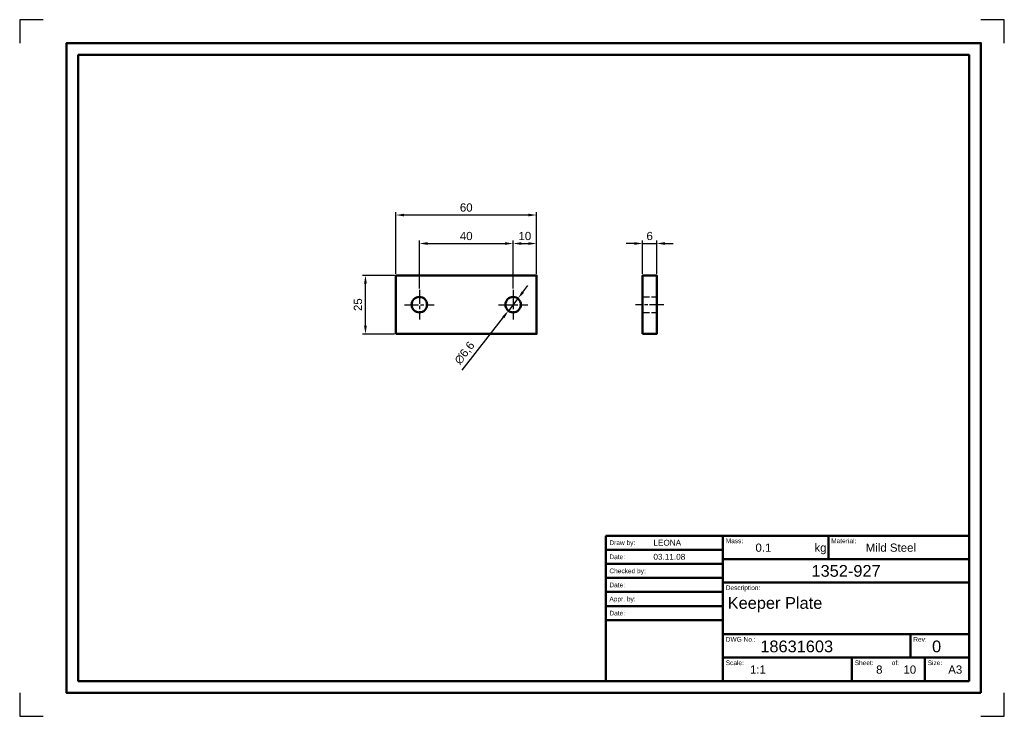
# Model space of a CAD drawing. Header units: millimetres. Extents: x 1512 to 1932, y 813 to 1110.
import ezdxf
from ezdxf.enums import TextEntityAlignment as Align

# ---------------------------------------------------------------- set-up
doc = ezdxf.new("R2010")
doc.units = ezdxf.units.MM
for name, pattern in [('AM_ISO02W050', [7.5, 6, -1.5]), ('AM_ISO02W050x2', [3.75, 3, -0.75]), ('AM_ISO08W050', [18, 12, -1.5, 3, -1.5]), ('AM_ISO08W050x2', [9, 6, -0.75, 1.5, -0.75])]:
    doc.linetypes.add(name, pattern=pattern)
for name, color, linetype, lineweight in [('Annotations', 3, 'Continuous', 25), ('Centerlines', 140, 'AM_ISO08W050', 25), ('Contour', 7, 'Continuous', 50), ('Hidden', 6, 'AM_ISO02W050', 25), ('Titleblock', 5, 'Continuous', 50)]:
    doc.layers.add(name, color=color, linetype=linetype, lineweight=lineweight)
doc.layers.add('Paper', color=8, linetype='Continuous')
doc.styles.get("Standard").update_dxf_attribs({"font": 'ARIAL.TTF'})
doc.dimstyles.new('ISO-25', dxfattribs={"dimtxt": 3.5, "dimasz": 3.5, "dimexe": 1.25, "dimexo": 0.625, "dimgap": 1.4, "dimtad": 1, "dimtxsty": 'Standard', "dimcen": 0, "dimclrt": 1, "dimadec": 0, "dimazin": 0, "dimtfac": 1, "dimtmove": 0, "dimatfit": 3, "dimfxl": 1, "dimarcsym": 0})

# ---------------------------------------------------------------- blocks, each defined once
blk = doc.blocks.new('TitleBlock')
at = {"layer": 'Titleblock'}
for p, q in [((-155, 0), (-155, 62)), ((-155, 62), (0, 62)), ((-105, 62), (-105, 0)), ((-60, 62), (-60, 52)), ((0, 0), (0, 62)), ((-155, 56), (-105, 56)), ((0, 52), (-105, 52)), ((-155, 50), (-105, 50)), ((-155, 44), (-105, 44)), ((0, 42), (-105, 42)), ((-155, 38), (-105, 38)), ((-155, 32), (-105, 32)), ((-155, 26), (-105, 26)), ((0, 20), (-105, 20)), ((-25, 10), (-25, 20)), ((0, 10), (-105, 10)), ((-50, 0), (-50, 10)), ((-18.85, 0), (-18.85, 10)), ((-155, 0), (0, 0))]:
    blk.add_line(p, q, dxfattribs=at)
at = {"layer": 'Titleblock', "color": 140}
for s, p in [('Draw by:', (-153.45, 59)), ('Date:', (-153.45, 53)), ('Checked by:', (-153.45, 47)), ('Date:', (-153.45, 41)), ('Appr. by:', (-153.45, 35)), ('Date:', (-153.45, 29))]:
    blk.add_text(s, height=2, dxfattribs=at).set_placement(p, align=Align.MIDDLE_LEFT)
for s, p in [('Mass:', (-103.83, 58.81)), ('Material:', (-58.83, 58.81)), ('Description:', (-103.83, 38.81)), ('DWG No.:', (-103.83, 16.81)), ('Rev:', (-23.83, 16.81)), ('Scale:', (-103.83, 6.81)), ('Sheet:', (-48.83, 6.81)), ('of:', (-33.03, 6.81)), ('Size:', (-17.69, 6.81))]:
    blk.add_text(s, height=2, dxfattribs=at).set_placement(p)
at = {"layer": 'Titleblock', "color": 1}
blk.add_text('kg', height=3.5, dxfattribs=at).set_placement((-65.99, 55.16))
for tag, p in [('DRAWBY', (-134.68, 59)), ('DRAWDATE', (-134.68, 53)), ('CHECKEDBY', (-134.68, 47)), ('CHECKEDDATE', (-134.68, 41)), ('APPRBY', (-134.68, 35)), ('APPRDATE', (-134.68, 29))]:
    blk.add_attdef(tag, text='', height=2.5, dxfattribs=at).set_placement(p, align=Align.MIDDLE_LEFT)
for tag, p, height in [('MASS', (-91.16, 55.16), 3.5), ('MATERIAL', (-44.13, 55.16), 3.5), ('DESCR', (-103, 30.82), 5), ('DESCR2', (-103, 23.01), 5), ('DWGNUMBER', (-89.09, 12.3), 5), ('REVNUMBER', (-15.82, 12.3), 5), ('USER1', (-93.49, 3.16), 3.5), ('USER2', (-79.06, 3.16), 3.5), ('USER3', (-39.69, 3.16), 3.5), ('USER4', (-28.04, 3.16), 3.5), ('FORMAT', (-8.92, 3.16), 3.5)]:
    blk.add_attdef(tag, p, '', height=height, dxfattribs=at)
blk.add_attdef('PROJECTNUMBER', text='', height=5, dxfattribs=at).set_placement((-52.5, 47), align=Align.MIDDLE)
blk = doc.blocks.new('*D3')
at = {"layer": 'Annotations', "color": 0, "lineweight": -2}
for p, q in [((1682.09, 995.23), (1682.09, 1015.63)), ((1685.59, 1014.38), (1718.59, 1014.38)), ((1722.09, 995.23), (1722.09, 1015.63))]:
    blk.add_line(p, q, dxfattribs=at)
at = {"layer": 'Annotations', "color": 0}
for points in [[(1685.59, 1014.96), (1685.59, 1013.79), (1682.09, 1014.38)], [(1718.59, 1014.96), (1718.59, 1013.79), (1722.09, 1014.38)]]:
    blk.add_solid(points, dxfattribs=at)
at = {"layer": 'Defpoints', "color": 0}
for p in [(1722.09, 1014.38), (1682.09, 994.6), (1722.09, 994.6)]:
    blk.add_point(p, dxfattribs=at)
at = {"layer": 'Annotations', "color": 1, "insert": (1702.09, 1017.56), "char_height": 3.5, "attachment_point": 5}
blk.add_mtext('40', dxfattribs=at)
blk = doc.blocks.new('*D4')
at = {"layer": 'Annotations', "color": 0, "lineweight": -2}
for p, q in [((1722.09, 995.23), (1722.09, 1015.63)), ((1725.59, 1014.38), (1728.59, 1014.38)), ((1732.09, 1001.43), (1732.09, 1015.63))]:
    blk.add_line(p, q, dxfattribs=at)
at = {"layer": 'Annotations', "color": 0}
for points in [[(1725.59, 1014.96), (1725.59, 1013.79), (1722.09, 1014.38)], [(1728.59, 1014.96), (1728.59, 1013.79), (1732.09, 1014.38)]]:
    blk.add_solid(points, dxfattribs=at)
at = {"layer": 'Defpoints', "color": 0}
for p in [(1732.09, 1014.38), (1732.09, 1000.8), (1722.09, 994.6)]:
    blk.add_point(p, dxfattribs=at)
at = {"layer": 'Annotations', "color": 1, "insert": (1727.09, 1017.56), "char_height": 3.5, "attachment_point": 5}
blk.add_mtext('10', dxfattribs=at)
blk = doc.blocks.new('*D5')
at = {"layer": 'Annotations', "color": 0, "lineweight": -2}
for p, q in [((1672.09, 1001.43), (1672.09, 1027.77)), ((1728.59, 1026.52), (1675.59, 1026.52)), ((1732.09, 1001.43), (1732.09, 1027.77))]:
    blk.add_line(p, q, dxfattribs=at)
at = {"layer": 'Annotations', "color": 0}
for points in [[(1675.59, 1027.1), (1675.59, 1025.94), (1672.09, 1026.52)], [(1728.59, 1027.1), (1728.59, 1025.94), (1732.09, 1026.52)]]:
    blk.add_solid(points, dxfattribs=at)
at = {"layer": 'Defpoints', "color": 0}
for p in [(1672.09, 1026.52), (1672.09, 1000.8), (1732.09, 1000.8)]:
    blk.add_point(p, dxfattribs=at)
at = {"layer": 'Annotations', "color": 1, "insert": (1702.09, 1029.71), "char_height": 3.5, "attachment_point": 5}
blk.add_mtext('60', dxfattribs=at)
blk = doc.blocks.new('*D6')
at = {"layer": 'Annotations', "color": 0, "lineweight": -2}
for p, q in [((1671.46, 1000.8), (1657.84, 1000.8)), ((1659.09, 979.3), (1659.09, 997.3)), ((1671.46, 975.8), (1657.84, 975.8))]:
    blk.add_line(p, q, dxfattribs=at)
at = {"layer": 'Annotations', "color": 0}
for points in [[(1658.51, 997.3), (1659.67, 997.3), (1659.09, 1000.8)], [(1658.51, 979.3), (1659.67, 979.3), (1659.09, 975.8)]]:
    blk.add_solid(points, dxfattribs=at)
at = {"layer": 'Defpoints', "color": 0}
for p in [(1659.09, 1000.8), (1672.09, 1000.8), (1672.09, 975.8)]:
    blk.add_point(p, dxfattribs=at)
at = {"layer": 'Annotations', "color": 1, "insert": (1655.9, 988.3), "char_height": 3.5, "attachment_point": 5, "rotation": 90}
blk.add_mtext('25', dxfattribs=at)
blk = doc.blocks.new('*D7')
at = {"layer": 'Annotations', "color": 0, "lineweight": -2}
for p, q in [((1773.82, 1014.38), (1770.32, 1014.38)), ((1777.32, 1001.43), (1777.32, 1015.63)), ((1777.32, 1014.38), (1783.32, 1014.38)), ((1783.32, 1001.43), (1783.32, 1015.63)), ((1786.82, 1014.38), (1790.32, 1014.38))]:
    blk.add_line(p, q, dxfattribs=at)
at = {"layer": 'Annotations', "color": 0}
for points in [[(1773.82, 1014.96), (1773.82, 1013.79), (1777.32, 1014.38)], [(1786.82, 1014.96), (1786.82, 1013.79), (1783.32, 1014.38)]]:
    blk.add_solid(points, dxfattribs=at)
at = {"layer": 'Defpoints', "color": 0}
for p in [(1783.32, 1014.38), (1777.32, 1000.8), (1783.32, 1000.8)]:
    blk.add_point(p, dxfattribs=at)
at = {"layer": 'Annotations', "color": 1, "insert": (1780.32, 1017.56), "char_height": 3.5, "attachment_point": 5}
blk.add_mtext('6', dxfattribs=at)
blk = doc.blocks.new('*D8')
at = {"layer": 'Annotations', "color": 0, "lineweight": -2}
for p, q in [((1726.26, 993.67), (1728.41, 996.44)), ((1724.11, 990.91), (1720.06, 985.7)), ((1700.34, 960.31), (1717.92, 982.94))]:
    blk.add_line(p, q, dxfattribs=at)
at = {"layer": 'Annotations', "color": 0}
for points in [[(1725.8, 994.03), (1726.72, 993.32), (1724.11, 990.91)], [(1717.46, 983.29), (1718.38, 982.58), (1720.06, 985.7)]]:
    blk.add_solid(points, dxfattribs=at)
at = {"layer": 'Defpoints', "color": 0}
for p in [(1724.11, 990.91), (1720.06, 985.7)]:
    blk.add_point(p, dxfattribs=at)
at = {"layer": 'Annotations', "color": 1, "insert": (1701.51, 967.62), "char_height": 3.5, "attachment_point": 5, "rotation": 52.1557}
blk.add_mtext('∅6,6', dxfattribs=at)
blk = doc.blocks.new('A3Border')
at = {"layer": 'Paper'}
for p, q in [((0, 297), (0, 287)), ((10, 297), (0, 297)), ((420, 297), (410, 297)), ((420, 287), (420, 297)), ((0, 10), (0, 0)), ((420, 0), (420, 10)), ((0, 0), (10, 0)), ((410, 0), (420, 0))]:
    blk.add_line(p, q, dxfattribs=at)
at = {"layer": 'Titleblock'}
for points in [[(410, 10), (410, 287), (20, 287), (20, 10)], [(405, 15), (405, 282), (25, 282), (25, 15)]]:
    blk.add_lwpolyline(points, close=True, dxfattribs=at)

msp = doc.modelspace()

# ---------------------------------------------------------------- linework, layer by layer
at = {"layer": 'Centerlines', "linetype": 'AM_ISO08W050x2'}
for p, q in [((1682.088, 994.605), (1682.088, 982.005)), ((1722.088, 994.605), (1722.088, 982.005)), ((1675.788, 988.305), (1688.388, 988.305)), ((1715.788, 988.305), (1728.388, 988.305)), ((1786.324, 988.305), (1774.324, 988.305))]:
    msp.add_line(p, q, dxfattribs=at)
at = {"layer": 'Contour'}
for points in [[(1672.088, 975.805), (1732.088, 975.805), (1732.088, 1000.805), (1672.088, 1000.805)], [(1777.324, 975.805), (1783.324, 975.805), (1783.324, 1000.805), (1777.324, 1000.805)]]:
    msp.add_lwpolyline(points, close=True, dxfattribs=at)
for centre in [(1682.088, 988.305), (1722.088, 988.305)]:
    msp.add_circle(centre, 3.3, dxfattribs=at)
at = {"layer": 'Hidden', "linetype": 'AM_ISO02W050x2'}
for p, q in [((1777.324, 991.605), (1783.324, 991.605)), ((1777.324, 985.005), (1783.324, 985.005))]:
    msp.add_line(p, q, dxfattribs=at)

# ---------------------------------------------------------------- block references
msp.add_blockref('TitleBlock', (1916.604, 827.804)).add_auto_attribs({'DESCR': 'Keeper Plate', 'DWGNUMBER': '18631603', 'USER1': '1:1', 'USER3': '8', 'USER4': '10', 'REVNUMBER': '0', 'PROJECTNUMBER': '1352-927', 'MASS': '0.1', 'MATERIAL': 'Mild Steel', 'FORMAT': 'A3', 'DRAWBY': 'LEONA', 'DRAWDATE': '03.11.08'})
at = {"layer": 'Annotations'}
msp.add_blockref('A3Border', (1511.604, 812.804), dxfattribs=at)

# ---------------------------------------------------------------- dimensions: what is measured, and where the dimension line sits
for base, p1, p2, picture, middle in [((1672.088, 1026.52), (1732.088, 1000.805), (1672.088, 1000.805), '*D5', (1702.088, 1029.707)), ((1722.088, 1014.377), (1682.088, 994.605), (1722.088, 994.605), '*D3', (1702.088, 1017.564)), ((1732.088, 1014.377), (1722.088, 994.605), (1732.088, 1000.805), '*D4', (1727.088, 1017.564)), ((1783.324, 1014.377), (1777.324, 1000.805), (1783.324, 1000.805), '*D7', (1780.324, 1017.564))]:
    dim = msp.add_linear_dim(base=base, p1=p1, p2=p2, dimstyle='ISO-25', dxfattribs=at)
    dim.commit()
    dim.dimension.update_dxf_attribs({"geometry": picture, "text_midpoint": middle})
dim = msp.add_linear_dim(base=(1659.091, 1000.805), p1=(1672.088, 975.805), p2=(1672.088, 1000.805), angle=90, dimstyle='ISO-25', dxfattribs=at)
dim.commit()
dim.dimension.update_dxf_attribs({"geometry": '*D6', "text_midpoint": (1655.904, 988.305)})
dim = msp.add_diameter_dim_2p(p1=(1724.112, 990.911), p2=(1720.063, 985.699), dimstyle='ISO-25', dxfattribs=at)
dim.commit()
dim.dimension.update_dxf_attribs({"geometry": '*D8', "text_midpoint": (1704.317, 965.432), "dimtype": 163})

doc.saveas('drawing.dxf')
